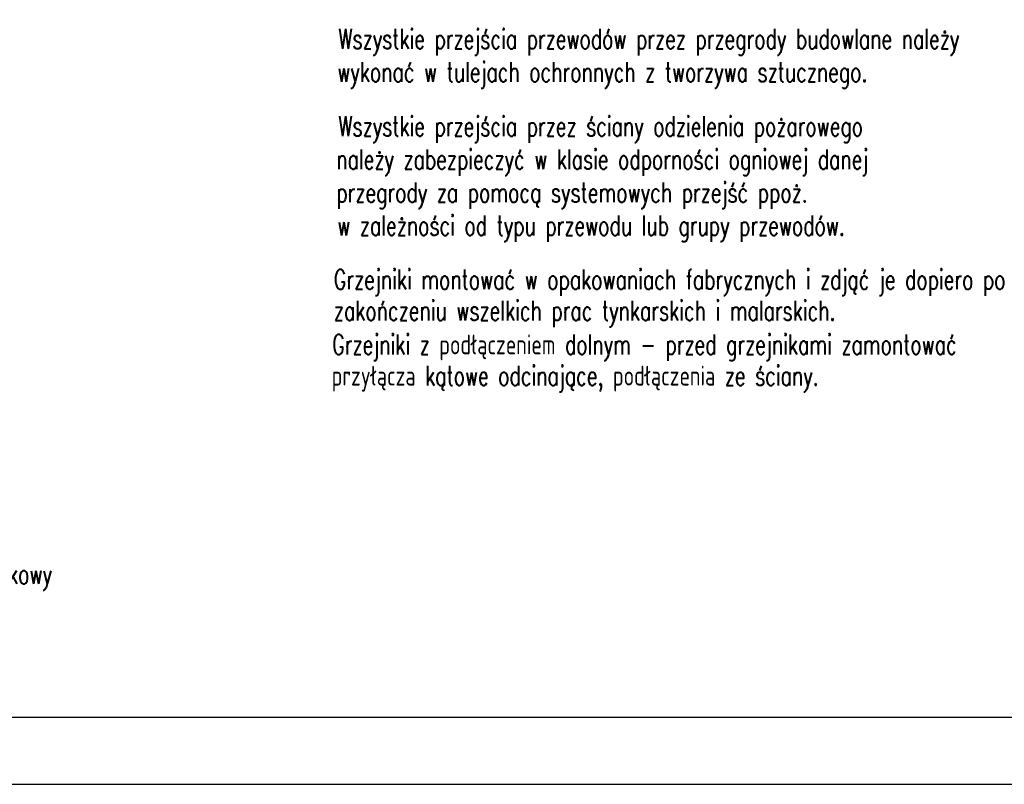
# Model space of a CAD drawing. Extents: x -220425 to -93252, y -20065 to 80294.
# Tile 40 of 103: x -190401 to -181471, y 21409 to 28341. Entities that reach past the tile are written whole.
import ezdxf

# ---------------------------------------------------------------- set-up
doc = ezdxf.new("R2010")
doc.units = 0
doc.header["$MEASUREMENT"] = 0
doc.set_wipeout_variables(frame=1)
doc.linetypes.add('Hidden Line', pattern=[50, 25, -25])
doc.linetypes.add('Kreski i kropki', pattern=[450, 250, -100, 0, -100])
for name, color, linetype, lineweight in [('#ks', 34, 'Continuous', 30), ('INWENT DACH_Nr_Pióra__101', 8, 'Continuous', 13), ('INWENT KONST. DREWNIANA_Nr_Pióra__20', 1, 'Continuous', 100), ('INWENT OPISY_Nr_Pióra__21', 7, 'Continuous', 9), ('PODKŁAD', 252, 'Continuous', 35), ('RAMKA', 255, 'Continuous', 35)]:
    doc.layers.add(name, color=color, linetype=linetype, lineweight=lineweight)
for name, color, linetype in [('#opisy', 252, 'Continuous'), ('_TABELA', 7, 'Continuous'), ('Drzwi ArchiCAD', 7, 'Continuous')]:
    doc.layers.add(name, color=color, linetype=linetype)
doc.styles.add('GENERATED_STYLE_6', font='txt')
doc.styles.add('ROMANS', font='romans.shx', dxfattribs={"width": 0.85, "height": 0.11})

# ---------------------------------------------------------------- blocks, each defined once
blk = doc.blocks.new('A$C382C6C0C')
at = {"layer": '#ks', "color": 7, "lineweight": -3}
for p, q in [((0, -2848), (3890.49, -2848)), ((-248.51, -2909), (3951.49, -2909))]:
    blk.add_line(p, q, dxfattribs=at)
blk = doc.blocks.new('A$C689C700D')
at = {"layer": '#ks', "color": 1, "lineweight": 35, "xscale": 10, "yscale": 10, "zscale": 10}
blk.add_blockref('A$C382C6C0C', (-37652.8, 28364), dxfattribs=at)
blk = doc.blocks.new('A$C68A309A5')
at = {"layer": 'RAMKA'}
blk.add_blockref('A$C689C700D', (3210, -8270), dxfattribs=at)
blk = doc.blocks.new('A$C68B8146D')
at = {"layer": 'INWENT DACH_Nr_Pióra__101', "color": 252, "linetype": 'Hidden Line'}
for p, q in [((9770, 0), (9770, -6900)), ((12570, -6900), (12570, 0)), ((9770, -6900), (12570, -6900))]:
    blk.add_line(p, q, dxfattribs=at)
at = {"layer": 'INWENT KONST. DREWNIANA_Nr_Pióra__20', "color": 252, "linetype": 'Kreski i kropki'}
for q in [(9350.5, 20.4), (9350.5, 20.4), (6170, -4003.4), (6170, -4003.4)]:
    blk.add_line((9316.8, -3984), q, dxfattribs=at)
at = {"layer": 'INWENT OPISY_Nr_Pióra__21', "color": 252, "linetype": 'Continuous', "style": 'GENERATED_STYLE_6'}
for s, p in [('dz. nr 375/3', (7093.4, -3952)), ('dz. nr 375/3', (7093.4, -3952)), ('dz. nr 375/5', (7097.1, -4446.1)), ('dz. nr 375/5', (7097.1, -4446.1))]:
    blk.add_text(s, height=300, rotation=0.41833, dxfattribs=at).set_placement(p)

msp = doc.modelspace()

# ---------------------------------------------------------------- block references
at = {"layer": 'PODKŁAD'}
msp.add_blockref('A$C68B8146D', (-197252.4, 29984.9), dxfattribs=at)

# ---------------------------------------------------------------- next in the draw order: wipeouts: each hides what was drawn before it
msp.add_wipeout([(-196054.9, 28935), (-180191.7, 28935), (-180191.7, 22018.9), (-196054.9, 22018.9)]).dxf.layer = 'Drzwi ArchiCAD'

# ---------------------------------------------------------------- next in the draw order: block references
at = {"layer": '_TABELA', "color": 7}
msp.add_blockref('A$C68A309A5', (-163842.4, 30404.9), dxfattribs=at)

# ---------------------------------------------------------------- next in the draw order: texts
at = {"layer": '#opisy', "color": 7, "style": 'ROMANS', "width": 0.7}
for s, p in [('Wszystkie przejścia przewodów przez przegrody budowlane należy', (-187512, 28077.6)), ('wykonać w tulejach ochronnych z tworzywa sztucznego.', (-187520.6, 27777.6)), ('Wszystkie przejścia przez ściany odzielenia pożarowego', (-187512, 27285.7)), ('należy zabezpieczyć w klasie odporności ogniowej danej', (-187529.1, 26985.7)), ('przegrody za pomocą systemowych przejść ppoż. ', (-187529.1, 26685.7)), ('w zależności od typu przewodu lub grupy przewodów.', (-187520.6, 26385.7)), ('Grzejniki montować w opakowaniach fabrycznych i zdjąć je dopiero po', (-187551.5, 25896.6)), ('zakończeniu wszelkich prac tynkarskich i malarskich.', (-187551.5, 25613.7)), ('Grzejniki z podłączeniem dolnym - przed grzejnikami zamontować', (-187565.9, 25307)), ('przyłącza kątowe odcinające, podłączenia ze ściany.', (-187571.6, 25024.2)), ('-projektowany termostatyczny zawór grzejnikowy ', (-194328.3, 23225.2))]:
    msp.add_text(s, height=179.685, dxfattribs=at).set_placement(p)

doc.saveas('drawing.dxf')
